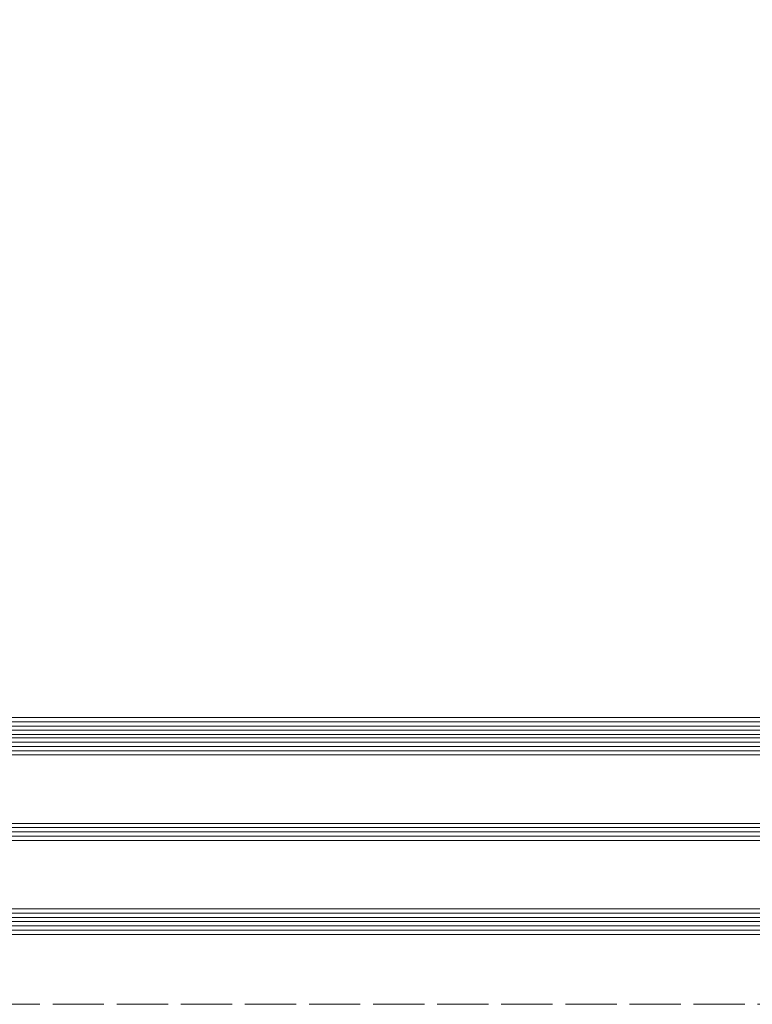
# Model space of a CAD drawing. Header units: inches. Extents: x -96941 to 10978768, y -673 to 1070890.
# Tile 159 of 256: x 61065 to 61236, y 3615 to 3846. Entities that reach past the tile are written whole.
import ezdxf

# ---------------------------------------------------------------- set-up
doc = ezdxf.new("R2010")
doc.units = ezdxf.units.IN
doc.linetypes.add('ACAD_ISO02W100', pattern=[15, 12, -3])
for name, color, linetype, lineweight in [('!_A_03_ČIARKOVANÁ', 41, 'ACAD_ISO02W100', 13), ('_MB_kreskowanie_szklo_0.09', 157, 'Continuous', 9), ('_MB_szklo_0.15', 142, 'Continuous', 15)]:
    doc.layers.add(name, color=color, linetype=linetype, lineweight=lineweight)

# ---------------------------------------------------------------- blocks, each defined once
blk = doc.blocks.new('*U620')
at = {"layer": '_MB_kreskowanie_szklo_0.09'}
for points in [[(0, -1), (738, -1)], [(0, -2), (738, -2)], [(0, -3), (738, -3)], [(0, -4), (738, -4)], [(0, -5), (738, -5)], [(0, -23), (738, -23)], [(0, -24), (738, -24)], [(0, -25), (738, -25)], [(0, -43), (738, -43)], [(0, -44), (738, -44)], [(0, -45), (738, -45)], [(0, -47.76), (738, -47.76)], [(0, -48.76), (738, -48.76)], [(0, -49.76), (738, -49.76)]]:
    blk.add_lwpolyline(points, dxfattribs=at)
at = {"layer": '_MB_szklo_0.15'}
for points in [[(738, 0), (0, 0), (0, -6), (738, -6)], [(738, -22), (0, -22), (0, -26), (738, -26)], [(738, -42), (0, -42), (0, -46), (738, -46)], [(738, -46), (0, -46), (0, -46.76), (738, -46.76)], [(738, -46.76), (0, -46.76), (0, -50.76), (738, -50.76)]]:
    blk.add_lwpolyline(points, dxfattribs=at)

msp = doc.modelspace()

# ---------------------------------------------------------------- linework, layer by layer
at = {"layer": '!_A_03_ČIARKOVANÁ', "color": 14, "true_color": 0xa30000}
msp.add_lwpolyline([(55657.735, 3615.404), (71960.735, 3615.404)], dxfattribs=at)
at = {"layer": '!_A_03_ČIARKOVANÁ', "color": 14, "ltscale": 0.5, "true_color": 0xa30000}
msp.add_arc((60833.485, 3709.244), 911.75, 0, 90, dxfattribs=at)

# ---------------------------------------------------------------- block references
at = {"color": 14, "true_color": 0xa30000, "xscale": -1, "rotation": 180}
msp.add_blockref('*U620', (60893.735, 3631.744), dxfattribs=at)

doc.saveas('drawing.dxf')
